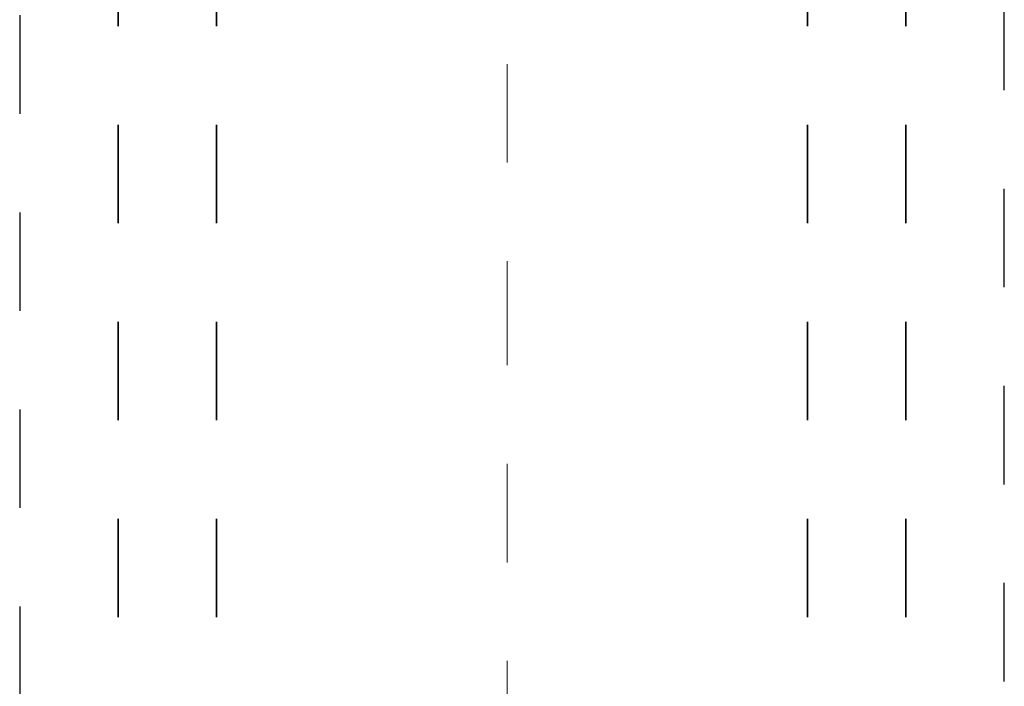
# Model space of a CAD drawing. Header units: metres. Extents: x -3.5 to 65.3, y -10.9 to 16.7.
# Tile 184 of 213: x 43.235 to 44.235, y 6.54 to 7.217. Entities that reach past the tile are written whole.
import ezdxf

# ---------------------------------------------------------------- set-up
doc = ezdxf.new("R2010")
doc.units = ezdxf.units.M
doc.header["$MEASUREMENT"] = 0
for name, pattern in [('Punktlinie eng', [0.015, 0.005, -0.01]), ('Strichlinie doppelt', [0.218722, 0.105833, -0.042333, 0.028222, -0.042333]), ('Untersicht', [0.04, 0.03, -0.01])]:
    doc.linetypes.add(name, pattern=pattern)
for name, color, linetype in [('208 - Marker.Detail', 7, 'Continuous'), ('451 - Universal.Achsen Raster', 7, 'Continuous'), ('Neubau_653 - Abdeckung.TB Verkofferung', 7, 'Continuous')]:
    doc.layers.add(name, color=color, linetype=linetype)

msp = doc.modelspace()

# ---------------------------------------------------------------- linework, layer by layer
at = {"layer": '208 - Marker.Detail', "color": 30, "linetype": 'Punktlinie eng', "lineweight": 25, "true_color": 0xff6e00}
for p, q in [((43.235, 8.2211), (43.235, 5.745)), ((44.235, 5.745), (44.235, 8.2211))]:
    msp.add_line(p, q, dxfattribs=at)
at = {"layer": '451 - Universal.Achsen Raster', "color": 160, "linetype": 'Strichlinie doppelt', "lineweight": 9, "true_color": 0x3232ff}
msp.add_line((43.73, -10.585), (43.73, 16.355), dxfattribs=at)
at = {"layer": 'Neubau_653 - Abdeckung.TB Verkofferung', "color": 1, "linetype": 'Untersicht', "lineweight": 35, "flags": 128}
for points in [[(43.335, 6.01), (43.335, 8.09)], [(43.435, 6.01), (43.435, 8.09)], [(44.035, 6.01), (44.035, 8.09)], [(44.135, 6.01), (44.135, 8.09)]]:
    msp.add_lwpolyline(points, dxfattribs=at)

doc.saveas('drawing.dxf')
